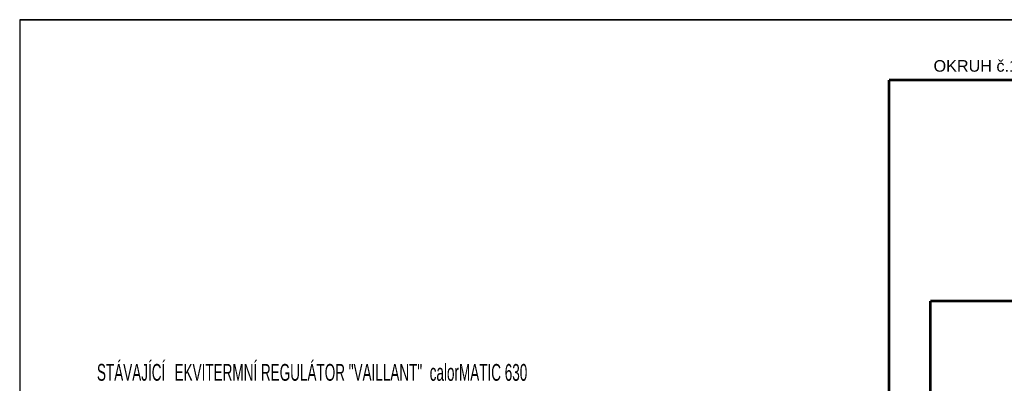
# Model space of a CAD drawing. Header units: millimetres. Extents: x 2424458 to 5109721, y -2781114 to -1335434.
# Tile 34 of 59: x 2559183 to 2568538, y -1404279 to -1400824. Entities that reach past the tile are written whole.
import ezdxf
from ezdxf.enums import TextEntityAlignment as Align

# ---------------------------------------------------------------- set-up
doc = ezdxf.new("R2010")
doc.units = ezdxf.units.MM
doc.header["$LTSCALE"] = 20
doc.header["$MEASUREMENT"] = 0
doc.linetypes.add('ČERCHOVANÁ', pattern=[25.4, 12.7, -6.35, 0, -6.35])
for name, color, linetype in [('CKBE0_12Y', 3, 'Continuous'), ('OSTATNI', 7, 'Continuous'), ('VNITŘVODA', 30, 'ČERCHOVANÁ')]:
    doc.layers.add(name, color=color, linetype=linetype)
doc.layers.add('UT PŘÍVODNÍ', color=6, linetype='Continuous', lineweight=53)
doc.styles.add('ARIEL', font='ARIAL.TTF')
doc.styles.add('ROMAN', font='ic-romans.shx')

msp = doc.modelspace()

# ---------------------------------------------------------------- linework, layer by layer
at = {"color": 7}
msp.add_line((2559183.3, -1400824.1), (2580183.3, -1400824.1), dxfattribs=at)
at = {"layer": 'OSTATNI', "linetype": 'Continuous'}
msp.add_lwpolyline([(2559183.3, -1415674.1), (2580183.3, -1415674.1), (2580183.3, -1400824.1), (2559183.3, -1400824.1)], close=True, dxfattribs=at)
at = {"layer": 'UT PŘÍVODNÍ', "color": 7, "linetype": 'Continuous'}
for p, q in [((2571790.9, -1401398.2), (2567443.2, -1401398.2)), ((2567443.2, -1406985.8), (2567443.2, -1401398.2)), ((2572476.8, -1403497.3), (2567838.5, -1403497.3)), ((2567838.5, -1406985.8), (2567838.5, -1403497.3))]:
    msp.add_line(p, q, dxfattribs=at)

# ---------------------------------------------------------------- texts
at = {"layer": 'CKBE0_12Y', "style": 'ARIEL'}
msp.add_text('OKRUH č.1 "1.NP" ( 1,8 m3/hod)', height=110, dxfattribs=at).set_placement((2567866, -1401351.2, 30), align=Align.BOTTOM_LEFT)
at = {"layer": 'VNITŘVODA', "color": 3, "style": 'ROMAN', "width": 0.6}
for s, p in [('STÁVAJÍCÍ ', (2559917.3, -1404302.6, 25.5)), ('EKVITERMNÍ REGULÁTOR "VAILLANT"  calorMATIC 630', (2560654.9, -1404303, 30))]:
    msp.add_text(s, height=160, dxfattribs=at).set_placement(p, align=Align.BOTTOM_LEFT)

doc.saveas('drawing.dxf')
